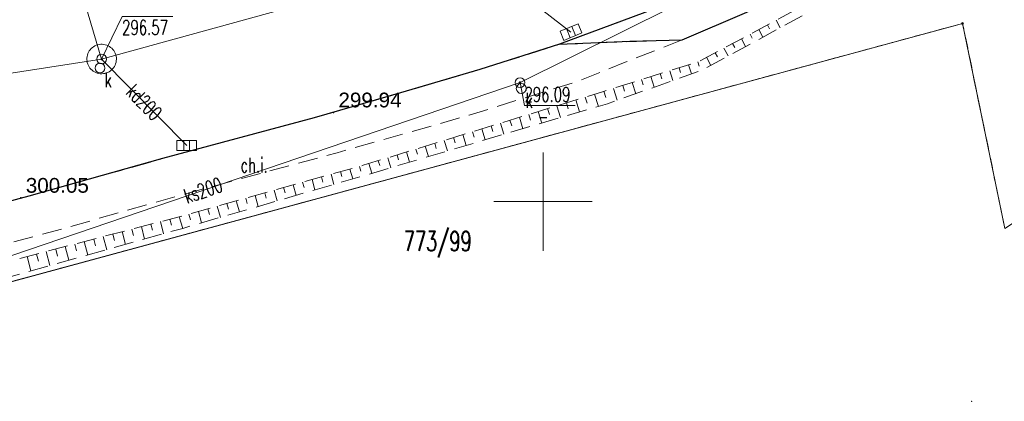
# Model space of a CAD drawing. Header units: metres. Extents: x 6567444 to 13135881, y 5574237 to 11149086.
# Tile 9 of 212: x 6567873 to 6567923, y 5574340 to 5574359. Entities that reach past the tile are written whole.
import ezdxf
from ezdxf.enums import TextEntityAlignment as Align

# ---------------------------------------------------------------- set-up
doc = ezdxf.new("R2010")
doc.units = ezdxf.units.M
for name, pattern in [('_MDCP$0$L_0_03', [1, 0.5, -0.5]), ('_MDCP$0$L_0_04', [1.5, 1, -0.5]), ('_MDCP$1$L_0_06', [2, 1.5, -0.5]), ('GE.I.6640.1.468.2024_MDCP_dodatkowe pomiary_12.03.2026$0$L_0_03', [1, 0.5, -0.5]), ('GE.I.6640.1.468.2024_MDCP_dodatkowe pomiary_12.03.2026$0$L_0_04', [1.5, 1, -0.5]), ('GE.I.6640.1.468.2024_MDCP_dodatkowe pomiary_12.03.2026$0$L_0_06', [2, 1.5, -0.5])]:
    doc.linetypes.add(name, pattern=pattern)
for name, color, linetype, lineweight in [('_MDCP$0$EGB_DzialkaEwidencyjna', 7, 'Continuous', 18), ('_MDCP$0$EGB_Klasouzytek', 92, 'Continuous', 18), ('_MDCP$0$EGB_KonturUzytkuGruntowego', 92, 'Continuous', 18), ('_MDCP$0$EGB_PunktGraniczny', 7, 'Continuous', 18), ('_MDCP$0$GES_InneUrzadzeniaTowarzyszace', 7, 'Continuous', 18), ('_MDCP$0$GES_InneUrzadzeniaTowarzyszace_P', 7, 'Continuous', 18), ('_MDCP$0$GES_Rzedna', 7, 'Continuous', 18), ('_MDCP$0$GES_UrzadzeniaSiecKanalizacyjna_P', 7, 'Continuous', 18), ('_MDCP$0$KR_ObiektKarto', 7, 'Continuous', 18), ('_MDCP$0$OT_Komunikacja', 7, 'Continuous', 18), ('_MDCP$0$OT_Skarpa', 7, 'Continuous', 18), ('_MDCP$0$OTRS', 7, 'Continuous', 13), ('_MDCP$0$OTRS_O', 7, 'Continuous', 20), ('_MDCP$1$GES_PrzewodKanalizacyjny', 36, 'Continuous', 18), ('_MDCP$1$PARSI', 7, 'Continuous', 20), ('GE.I.6640.1.468.2024_MDCP_dodatkowe pomiary_12.03.2026$0$EGB_DzialkaEwidencyjna', 7, 'Continuous', 18), ('GE.I.6640.1.468.2024_MDCP_dodatkowe pomiary_12.03.2026$0$EGB_Klasouzytek', 92, 'Continuous', 18), ('GE.I.6640.1.468.2024_MDCP_dodatkowe pomiary_12.03.2026$0$EGB_KonturUzytkuGruntowego', 92, 'Continuous', 18), ('GE.I.6640.1.468.2024_MDCP_dodatkowe pomiary_12.03.2026$0$EGB_PunktGraniczny', 7, 'Continuous', 18), ('GE.I.6640.1.468.2024_MDCP_dodatkowe pomiary_12.03.2026$0$GES_InneUrzadzeniaTowarzyszace', 7, 'Continuous', 18), ('GE.I.6640.1.468.2024_MDCP_dodatkowe pomiary_12.03.2026$0$GES_InneUrzadzeniaTowarzyszace_P', 7, 'Continuous', 18), ('GE.I.6640.1.468.2024_MDCP_dodatkowe pomiary_12.03.2026$0$GES_PrzewodKanalizacyjny', 36, 'Continuous', 18), ('GE.I.6640.1.468.2024_MDCP_dodatkowe pomiary_12.03.2026$0$GES_Rzedna', 7, 'Continuous', 18), ('GE.I.6640.1.468.2024_MDCP_dodatkowe pomiary_12.03.2026$0$GES_UrzadzeniaSiecKanalizacyjna_P', 7, 'Continuous', 18), ('GE.I.6640.1.468.2024_MDCP_dodatkowe pomiary_12.03.2026$0$KR_ObiektKarto', 7, 'Continuous', 18), ('GE.I.6640.1.468.2024_MDCP_dodatkowe pomiary_12.03.2026$0$OT_Komunikacja', 7, 'Continuous', 18), ('GE.I.6640.1.468.2024_MDCP_dodatkowe pomiary_12.03.2026$0$OT_Skarpa', 7, 'Continuous', 18), ('GE.I.6640.1.468.2024_MDCP_dodatkowe pomiary_12.03.2026$0$OTRS', 7, 'Continuous', 13), ('GE.I.6640.1.468.2024_MDCP_dodatkowe pomiary_12.03.2026$0$OTRS_O', 7, 'Continuous', 20), ('GE.I.6640.1.468.2024_MDCP_dodatkowe pomiary_12.03.2026$0$PARSI', 7, 'Continuous', 20)]:
    doc.layers.add(name, color=color, linetype=linetype, lineweight=lineweight)
doc.styles.add('_MDCP$0$BDOT', font='arial.ttf', dxfattribs={"width": 0.9})
doc.styles.add('_MDCP$0$STANDARD', font='simplex.shx')
doc.styles.add('GE.I.6640.1.468.2024_MDCP_dodatkowe pomiary_12.03.2026$0$BDOT', font='arial.ttf', dxfattribs={"width": 0.9})
doc.styles.add('GE.I.6640.1.468.2024_MDCP_dodatkowe pomiary_12.03.2026$0$STANDARD', font='simplex.shx')

# ---------------------------------------------------------------- blocks, each defined once
blk = doc.blocks.new('_MDCP$0$L_0_02_2')
at = {"color": 0}
blk.add_point((0, 0), dxfattribs=at)
blk = doc.blocks.new('_MDCP$0$L_0_02_1')
at = {"color": 0}
blk.add_point((0, 0), dxfattribs=at)
blk = doc.blocks.new('_MDCP$0$EGPG_N')
at = {"linetype": 'Continuous', "lineweight": 13}
blk.add_hatch(color=0, dxfattribs=at).paths.add_polyline_path([(0, -0.1, 1), (0, 0.1, 1)])
at = {"color": 0, "linetype": 'Continuous', "lineweight": 13}
blk.add_circle((0, 0), 0.1, dxfattribs=at)
blk = doc.blocks.new('_MDCP$0$SUPK_K')
at = {"color": 0, "linetype": 'Continuous', "lineweight": 18}
blk.add_circle((0, 0), 0.5, dxfattribs=at)
blk = doc.blocks.new('_MDCP$0$other_SUPW_O')
at = {"color": 0, "linetype": 'Continuous', "lineweight": 18}
blk.add_circle((0, 0), 0.5, dxfattribs=at)
blk = doc.blocks.new('_MDCP$0$other_SUPS01_05')
at = {"linetype": 'Continuous', "lineweight": 13}
blk.add_hatch(color=0, dxfattribs=at).paths.add_polyline_path([(0, -0.09, 1), (0, 0.09, 1)])
at = {"color": 0, "linetype": 'Continuous', "lineweight": 13}
blk.add_circle((0, 0), 0.0906, dxfattribs=at)
blk = doc.blocks.new('_MDCP$0$other_SUKK')
at = {"color": 0, "linetype": 'Continuous', "lineweight": 18, "flags": 128}
blk.add_lwpolyline([(1, 0.5), (1, -0.5), (-1, -0.5), (-1, 0.5), (1, 0.5)], close=True, dxfattribs=at)
for points in [[(-0.3, 0.5), (-0.3, -0.5)], [(0.3, 0.5), (0.3, -0.5)]]:
    blk.add_lwpolyline(points, dxfattribs=at)
blk = doc.blocks.new('_MDCP$0$OTRS')
at = {"layer": '_MDCP$0$OTRS', "color": 0, "lineweight": -3, "const_width": 0.09}
blk.add_lwpolyline([(-0.04, 0, 1), (0.04, 0, 1)], format="xyb", close=True, dxfattribs=at)
at = {"layer": '_MDCP$0$OTRS_O', "color": 0, "style": '_MDCP$0$BDOT'}
blk.add_attdef('RZEDNA', (0.51, 0.52), '', height=1.5, dxfattribs=at)
blk = doc.blocks.new('_MDCP$1$mzsk')
at = {"layer": '_MDCP$1$PARSI', "color": 0}
for p, q in [((0, -5), (0, 5)), ((5, 0), (-5, 0))]:
    blk.add_line(p, q, dxfattribs=at)
blk = doc.blocks.new('_MDCP')
at = {"layer": '_MDCP$0$EGB_DzialkaEwidencyjna', "linetype": 'CONTINUOUS', "lineweight": 18}
for p, q in [((6567870.09, 5574563.29), (6567937.22, 5574576.21)), ((6567937.22, 5574576.21), (6567953.2, 5574485.85)), ((6567921.55, 5574569.11), (6567849.51, 5574552.26)), ((6567946.41, 5574443.1), (6567921.55, 5574569.11)), ((6567848.19, 5574557.83), (6567870.09, 5574563.29)), ((6567849.51, 5574552.26), (6567848.19, 5574557.83)), ((6567953.2, 5574485.85), (6567954.34, 5574479.4)), ((6567954.34, 5574479.4), (6567964.63, 5574421.22)), ((6567945.87, 5574426.93), (6567946.41, 5574443.1)), ((6567941.78, 5574411.28), (6567945.87, 5574426.93)), ((6567964.63, 5574421.22), (6567961.98, 5574385.01)), ((6567926.87, 5574389.48), (6567941.78, 5574411.28)), ((6567903.73, 5574376.76), (6567926.87, 5574389.48)), ((6567961.98, 5574385.01), (6567940.38, 5574379.35)), ((6567940.38, 5574379.35), (6567927.03, 5574350.99)), ((6567864.17, 5574367.81), (6567903.73, 5574376.76)), ((6567869.98, 5574345.11), (6567864.17, 5574367.81)), ((6567921.32, 5574359.06), (6567869.98, 5574345.11)), ((6567923.464, 5574348.631), (6567921.32, 5574359.06)), ((6567927.03, 5574350.99), (6567923.464, 5574348.631))]:
    blk.add_line(p, q, dxfattribs=at)
at = {"layer": '_MDCP$0$EGB_DzialkaEwidencyjna', "linetype": 'Continuous', "lineweight": 18}
for p, q in [((6567870.221, 5574345.176), (6567921.079, 5574358.994)), ((6567921.37, 5574358.815), (6567923.414, 5574348.876))]:
    blk.add_line(p, q, dxfattribs=at)
at = {"layer": '_MDCP$0$EGB_Klasouzytek', "lineweight": 18}
for points in [[(6567922.989, 5574350.942), (6567921.32, 5574359.06), (6567869.98, 5574345.11), (6567864.17, 5574367.81), (6567903.73, 5574376.76), (6567926.87, 5574389.48), (6567941.78, 5574411.28), (6567945.87, 5574426.93), (6567946.41, 5574443.1), (6567921.55, 5574569.11), (6567849.51, 5574552.26), (6567848.19, 5574557.83), (6567870.09, 5574563.29), (6567937.22, 5574576.21)], [(6567862.141, 5574342.197), (6567862.17, 5574342.99), (6567869.98, 5574345.11), (6567921.32, 5574359.06), (6567922.989, 5574350.942)]]:
    blk.add_lwpolyline(points, dxfattribs=at)
at = {"layer": '_MDCP$0$EGB_KonturUzytkuGruntowego', "linetype": '_MDCP$0$L_0_03', "lineweight": 18}
for points in [[(6567922.989, 5574350.942), (6567921.32, 5574359.06), (6567869.98, 5574345.11), (6567864.17, 5574367.81), (6567903.73, 5574376.76), (6567926.87, 5574389.48), (6567941.78, 5574411.28), (6567945.87, 5574426.93), (6567946.41, 5574443.1), (6567921.55, 5574569.11), (6567849.51, 5574552.26), (6567848.19, 5574557.83), (6567870.09, 5574563.29), (6567937.22, 5574576.21), (6567953.2, 5574485.85)], [(6567862.141, 5574342.197), (6567862.17, 5574342.99), (6567869.98, 5574345.11), (6567921.32, 5574359.06), (6567922.989, 5574350.942)]]:
    blk.add_lwpolyline(points, dxfattribs=at)
at = {"layer": '_MDCP$0$EGB_PunktGraniczny'}
blk.add_point((6567921.32, 5574359.06), dxfattribs=at)
at = {"layer": '_MDCP$0$GES_InneUrzadzeniaTowarzyszace', "color": 36, "linetype": 'Continuous', "lineweight": 18, "flags": 128}
blk.add_lwpolyline([(6567877.502, 5574356.503), (6567877.426, 5574356.514), (6567877.351, 5574356.533), (6567877.278, 5574356.559), (6567877.209, 5574356.593), (6567877.143, 5574356.634), (6567877.082, 5574356.681), (6567877.026, 5574356.734), (6567876.976, 5574356.793), (6567876.932, 5574356.856), (6567876.895, 5574356.924), (6567876.865, 5574356.995), (6567876.842, 5574357.069), (6567876.828, 5574357.144), (6567876.821, 5574357.221), (6567876.822, 5574357.299), (6567876.831, 5574357.375), (6567876.847, 5574357.451), (6567876.872, 5574357.524), (6567876.904, 5574357.594), (6567876.942, 5574357.661), (6567876.988, 5574357.723), (6567877.04, 5574357.781), (6567877.097, 5574357.832), (6567877.159, 5574357.878), (6567877.226, 5574357.917), (6567877.296, 5574357.949), (6567877.37, 5574357.973), (6567877.445, 5574357.99), (6567877.522, 5574357.999), (6567877.599, 5574358), (6567877.676, 5574357.993), (6567877.752, 5574357.978), (6567877.826, 5574357.955), (6567877.897, 5574357.925), (6567877.964, 5574357.888), (6567878.028, 5574357.844), (6567878.087, 5574357.794), (6567878.14, 5574357.738), (6567878.187, 5574357.677), (6567878.227, 5574357.611), (6567878.261, 5574357.542), (6567878.287, 5574357.469), (6567878.306, 5574357.394), (6567878.317, 5574357.318), (6567878.32, 5574357.241), (6567878.315, 5574357.164), (6567878.302, 5574357.087), (6567878.281, 5574357.013), (6567878.253, 5574356.941), (6567878.218, 5574356.872), (6567878.176, 5574356.808), (6567878.127, 5574356.748), (6567878.072, 5574356.693), (6567878.012, 5574356.645), (6567877.948, 5574356.602), (6567877.879, 5574356.567), (6567877.807, 5574356.539), (6567877.733, 5574356.518), (6567877.657, 5574356.505), (6567877.58, 5574356.5)], close=True, dxfattribs=at)
at = {"layer": '_MDCP$0$GES_Rzedna', "color": 7, "linetype": 'Continuous', "lineweight": 13, "flags": 128}
for points in [[(6567881.186, 5574359.416), (6567878.608, 5574359.416), (6567877.57, 5574357.25)], [(6567901.633, 5574354.888), (6567899.055, 5574354.888), (6567898.83, 5574356.05)]]:
    blk.add_lwpolyline(points, dxfattribs=at)
at = {"layer": '_MDCP$0$KR_ObiektKarto', "linetype": 'Continuous', "lineweight": 18, "flags": 128}
for points in [[(6567911.399, 5574358.983), (6567911.503, 5574358.789)], [(6567911.841, 5574359.218), (6567912.045, 5574358.834)], [(6567910.517, 5574358.512), (6567910.622, 5574358.316)], [(6567910.958, 5574358.747), (6567911.166, 5574358.357)], [(6567909.635, 5574358.042), (6567909.741, 5574357.842)], [(6567910.076, 5574358.277), (6567910.287, 5574357.881)], [(6567908.752, 5574357.571), (6567908.86, 5574357.368)], [(6567909.193, 5574357.806), (6567909.408, 5574357.404)], [(6567907.391, 5574356.956), (6567907.538, 5574356.488)], [(6567907.868, 5574357.106), (6567907.938, 5574356.88)], [(6567908.311, 5574357.336), (6567908.529, 5574356.927)], [(6567905.482, 5574356.357), (6567905.651, 5574355.82)], [(6567905.959, 5574356.507), (6567906.041, 5574356.247)], [(6567906.437, 5574356.657), (6567906.594, 5574356.154)], [(6567906.914, 5574356.806), (6567906.99, 5574356.563)], [(6567904.051, 5574355.908), (6567904.144, 5574355.613)], [(6567904.528, 5574356.058), (6567904.708, 5574355.486)], [(6567905.005, 5574356.207), (6567905.092, 5574355.93)], [(6567902.619, 5574355.461), (6567902.81, 5574354.841)], [(6567903.097, 5574355.608), (6567903.195, 5574355.296)], [(6567903.574, 5574355.758), (6567903.765, 5574355.152)], [(6567900.708, 5574354.873), (6567900.892, 5574354.274)], [(6567901.186, 5574355.02), (6567901.279, 5574354.718)], [(6567901.664, 5574355.167), (6567901.851, 5574354.557)], [(6567902.141, 5574355.314), (6567902.236, 5574355.007)], [(6567899.274, 5574354.432), (6567899.364, 5574354.14)], [(6567899.752, 5574354.579), (6567899.933, 5574353.99)], [(6567900.23, 5574354.726), (6567900.321, 5574354.429)], [(6567897.362, 5574353.844), (6567897.449, 5574353.563)], [(6567897.84, 5574353.991), (6567898.015, 5574353.423)], [(6567898.318, 5574354.138), (6567898.406, 5574353.851)], [(6567898.796, 5574354.285), (6567898.974, 5574353.707)], [(6567895.929, 5574353.403), (6567896.097, 5574352.856)], [(6567896.407, 5574353.55), (6567896.492, 5574353.274)], [(6567896.884, 5574353.697), (6567897.056, 5574353.139)], [(6567894.495, 5574352.962), (6567894.577, 5574352.696)], [(6567894.973, 5574353.109), (6567895.138, 5574352.572)], [(6567895.451, 5574353.256), (6567895.534, 5574352.985)], [(6567892.583, 5574352.374), (6567892.662, 5574352.119)], [(6567893.061, 5574352.521), (6567893.22, 5574352.005)], [(6567893.539, 5574352.668), (6567893.619, 5574352.408)], [(6567894.017, 5574352.815), (6567894.179, 5574352.289)], [(6567891.15, 5574351.933), (6567891.302, 5574351.438)], [(6567891.628, 5574352.08), (6567891.705, 5574351.83)], [(6567892.105, 5574352.227), (6567892.261, 5574351.721)], [(6567889.226, 5574351.387), (6567889.369, 5574350.874)], [(6567889.707, 5574351.522), (6567889.778, 5574351.268)], [(6567890.189, 5574351.656), (6567890.33, 5574351.153)], [(6567890.67, 5574351.791), (6567890.74, 5574351.542)], [(6567887.3, 5574350.848), (6567887.449, 5574350.315)], [(6567887.781, 5574350.983), (6567887.855, 5574350.719)], [(6567888.263, 5574351.118), (6567888.409, 5574350.594)], [(6567888.744, 5574351.252), (6567888.817, 5574350.993)], [(6567885.855, 5574350.444), (6567885.932, 5574350.17)], [(6567886.337, 5574350.579), (6567886.489, 5574350.035)], [(6567886.818, 5574350.713), (6567886.894, 5574350.444)], [(6567883.929, 5574349.905), (6567884.009, 5574349.621)], [(6567884.411, 5574350.04), (6567884.568, 5574349.476)], [(6567884.892, 5574350.174), (6567884.97, 5574349.895)], [(6567885.374, 5574350.309), (6567885.529, 5574349.756)], [(6567882.003, 5574349.366), (6567882.085, 5574349.072)], [(6567882.485, 5574349.501), (6567882.648, 5574348.917)], [(6567882.966, 5574349.636), (6567883.047, 5574349.346)], [(6567883.448, 5574349.77), (6567883.608, 5574349.197)], [(6567880.071, 5574348.851), (6567880.152, 5574348.54)], [(6567880.554, 5574348.978), (6567880.715, 5574348.365)], [(6567881.038, 5574349.105), (6567881.117, 5574348.802)], [(6567881.513, 5574349.229), (6567881.688, 5574348.638)], [(6567878.136, 5574348.344), (6567878.222, 5574348.016)], [(6567878.62, 5574348.471), (6567878.789, 5574347.823)], [(6567879.103, 5574348.598), (6567879.187, 5574348.278)], [(6567879.587, 5574348.724), (6567879.752, 5574348.094)], [(6567876.201, 5574347.837), (6567876.292, 5574347.492)], [(6567876.685, 5574347.964), (6567876.864, 5574347.282)], [(6567877.169, 5574348.091), (6567877.257, 5574347.754)], [(6567877.652, 5574348.217), (6567877.827, 5574347.553)], [(6567874.75, 5574347.457), (6567874.938, 5574346.741)], [(6567875.234, 5574347.584), (6567875.327, 5574347.23)], [(6567875.718, 5574347.71), (6567875.901, 5574347.011)], [(6567873.783, 5574347.203), (6567873.975, 5574346.47)], [(6567874.267, 5574347.33), (6567874.362, 5574346.968)]]:
    blk.add_lwpolyline(points, dxfattribs=at)
at = {"layer": '_MDCP$0$OT_Komunikacja', "color": 7, "linetype": 'Continuous', "lineweight": 25, "flags": 128}
for points in [[(6567905.63, 5574359.784), (6567900.842, 5574357.997), (6567896.789, 5574356.714), (6567892.76, 5574355.522), (6567888.375, 5574354.261), (6567880.658, 5574352.183), (6567873.873, 5574350.271), (6567863.57, 5574347.509), (6567857.878, 5574345.927)], [(6567900.842, 5574357.997), (6567904.405, 5574358.151), (6567907.065, 5574358.223), (6567910.349, 5574359.631), (6567915.069, 5574362.055), (6567916.996, 5574363.184), (6567917.897, 5574364.663), (6567918.799, 5574366.142), (6567919.163, 5574366.875)]]:
    blk.add_lwpolyline(points, dxfattribs=at)
at = {"layer": '_MDCP$0$OT_Komunikacja', "color": 7, "linetype": '_MDCP$1$L_0_06', "lineweight": 18, "flags": 128}
blk.add_lwpolyline([(6567905.63, 5574359.784), (6567909.495, 5574361.531), (6567912.846, 5574363.203), (6567916.13, 5574365.059), (6567919.163, 5574366.875), (6567916.996, 5574363.184), (6567915.069, 5574362.055), (6567912.391, 5574360.68), (6567910.349, 5574359.631), (6567907.065, 5574358.223), (6567900.842, 5574357.997)], close=True, dxfattribs=at)
at = {"layer": '_MDCP$0$OT_Komunikacja', "color": 7, "linetype": '_MDCP$0$L_0_04', "lineweight": 18, "flags": 128}
blk.add_lwpolyline([(6567907.065, 5574358.223), (6567904.179, 5574357.082), (6567901.709, 5574356.099), (6567896.241, 5574354.391), (6567889.531, 5574352.486), (6567881.436, 5574350.285), (6567875.555, 5574348.608), (6567869.621, 5574346.993), (6567864.118, 5574345.492), (6567863.57, 5574347.509), (6567873.873, 5574350.271), (6567880.658, 5574352.183), (6567888.375, 5574354.261), (6567892.76, 5574355.522), (6567896.789, 5574356.714), (6567900.842, 5574357.997), (6567904.405, 5574358.151)], close=True, dxfattribs=at)
at = {"layer": '_MDCP$0$OT_Skarpa', "color": 7, "linetype": '_MDCP$0$L_0_04', "lineweight": 18, "flags": 128}
blk.add_lwpolyline([(6567955.232, 5574406.177), (6567951.756, 5574398.203), (6567947.269, 5574389.868), (6567942.777, 5574383.115), (6567937.448, 5574377.183), (6567930.261, 5574370.129), (6567925.735, 5574366.886), (6567916.441, 5574361.219), (6567908.061, 5574356.673), (6567903.277, 5574354.979), (6567890.931, 5574351.328), (6567881.688, 5574348.638), (6567870.25, 5574345.423), (6567870.125, 5574346.245), (6567881.513, 5574349.229), (6567890.859, 5574351.844), (6567903.074, 5574355.601), (6567907.897, 5574357.115), (6567916.207, 5574361.546), (6567925.258, 5574367.328), (6567929.831, 5574370.951), (6567936.889, 5574377.931), (6567941.701, 5574383.939), (6567946.663, 5574390.442), (6567951.323, 5574398.426), (6567954.838, 5574406.196), (6567955.936, 5574410.199)], close=True, dxfattribs=at)
at = {"layer": '_MDCP$1$GES_PrzewodKanalizacyjny', "color": 36, "linetype": 'Continuous', "lineweight": 18, "flags": 128}
for points in [[(6567874.201, 5574368.59), (6567877.57, 5574357.25)], [(6567898.83, 5574356.05), (6567919.53, 5574366.37)], [(6567877.57, 5574357.25), (6567896.46, 5574362.471)], [(6567896.46, 5574362.471), (6567901.42, 5574358.62)], [(6567860.15, 5574354.55), (6567877.57, 5574357.25)], [(6567877.57, 5574357.25), (6567881.891, 5574352.851)], [(6567866.62, 5574345.09), (6567898.83, 5574356.05)]]:
    blk.add_lwpolyline(points, dxfattribs=at)
at = {"layer": '_MDCP$0$EGB_DzialkaEwidencyjna', "linetype": 'Continuous', "xscale": 0.5, "yscale": 0.5, "zscale": 0.5}
for name, p, rotation in [('_MDCP$0$L_0_02_2', (6567921.32, 5574359.06), 281.62), ('_MDCP$0$L_0_02_1', (6567921.32, 5574359.06), 195.2), ('_MDCP$0$L_0_02_2', (6567921.32, 5574359.06), 195.2), ('_MDCP$0$L_0_02_1', (6567921.32, 5574359.06), 281.62), ('_MDCP$0$L_0_02_2', (6567921.78, 5574339.84), 64.78), ('_MDCP$0$L_0_02_1', (6567921.78, 5574339.84), 282.16)]:
    blk.add_blockref(name, p, dxfattribs=dict(at, rotation=rotation))
at = {"layer": '_MDCP$0$EGB_PunktGraniczny', "linetype": 'Continuous', "xscale": 0.5, "yscale": 0.5, "zscale": 0.5}
blk.add_blockref('_MDCP$0$EGPG_N', (6567921.32, 5574359.06), dxfattribs=at)
at = {"layer": '_MDCP$0$GES_InneUrzadzeniaTowarzyszace_P', "color": 36, "linetype": 'Continuous', "xscale": 0.5, "yscale": 0.5, "zscale": 0.5}
for p in [(6567877.57, 5574357.25), (6567898.83, 5574356.05)]:
    blk.add_blockref('_MDCP$0$SUPK_K', p, dxfattribs=at)
at = {"layer": '_MDCP$0$GES_InneUrzadzeniaTowarzyszace_P', "linetype": 'Continuous', "xscale": 0.5, "yscale": 0.5, "zscale": 0.5}
for p in [(6567877.49, 5574356.79), (6567898.89, 5574355.75)]:
    blk.add_blockref('_MDCP$0$other_SUPW_O', p, dxfattribs=at)
at = {"layer": '_MDCP$0$GES_Rzedna', "color": 36, "linetype": 'Continuous', "xscale": 0.5, "yscale": 0.5, "zscale": 0.5}
for p in [(6567877.57, 5574357.25), (6567898.83, 5574356.05)]:
    blk.add_blockref('_MDCP$0$other_SUPS01_05', p, dxfattribs=at)
at = {"layer": '_MDCP$0$GES_UrzadzeniaSiecKanalizacyjna_P', "color": 36, "linetype": 'Continuous', "xscale": 0.4999999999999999, "yscale": 0.4999999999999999, "zscale": 0.4999999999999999, "rotation": 22.44589817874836}
blk.add_blockref('_MDCP$0$other_SUKK', (6567901.42, 5574358.62), dxfattribs=at)
at = {"layer": '_MDCP$0$GES_UrzadzeniaSiecKanalizacyjna_P', "color": 36, "linetype": 'Continuous', "xscale": 0.5, "yscale": 0.5, "zscale": 0.5}
blk.add_blockref('_MDCP$0$other_SUKK', (6567881.89, 5574352.85), dxfattribs=at)
at = {"layer": '_MDCP$0$OTRS', "xscale": 0.5, "yscale": 0.5, "zscale": 0.5}
for p, values in [((6567889.348, 5574354.53, 299.942), {'RZEDNA': '299.94'}), ((6567873.46, 5574350.189, 300.047), {'RZEDNA': '300.05'})]:
    blk.add_blockref('_MDCP$0$OTRS', p, dxfattribs=at).add_auto_attribs(values)
at = {"layer": '_MDCP$1$PARSI', "xscale": 0.5, "yscale": 0.5, "zscale": 0.5, "rotation": 1.16962990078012e-09}
blk.add_blockref('_MDCP$1$mzsk', (6567900, 5574350), dxfattribs=at)
at = {"layer": '_MDCP$0$EGB_DzialkaEwidencyjna', "lineweight": 20, "style": '_MDCP$0$STANDARD', "width": 0.66}
blk.add_text('773/99', height=1, dxfattribs=at).set_placement((6567894.647, 5574347.988), align=Align.MIDDLE_CENTER)
at = {"layer": '_MDCP$0$GES_InneUrzadzeniaTowarzyszace_P', "color": 7, "lineweight": 15, "style": '_MDCP$0$STANDARD', "width": 0.66}
for p in [(6567877.715, 5574356.565), (6567899.115, 5574355.525)]:
    blk.add_text('k', height=0.75, dxfattribs=at).set_placement(p, align=Align.TOP_LEFT)
at = {"layer": '_MDCP$0$GES_Rzedna', "color": 36, "lineweight": 15, "style": '_MDCP$0$STANDARD', "width": 0.66}
blk.add_text('296.57', height=0.75, dxfattribs=at).set_placement((6567878.608, 5574359.229), align=Align.TOP_LEFT)
for s, p in [('296.09', (6567899.055, 5574355.825)), ('  -', (6567899.055, 5574354.7))]:
    blk.add_text(s, height=0.75, rotation=-360, dxfattribs=at).set_placement(p, align=Align.TOP_LEFT)
at = {"layer": '_MDCP$0$OT_Komunikacja', "color": 7, "lineweight": 15, "style": '_MDCP$0$STANDARD', "width": 0.66}
blk.add_text('ch.i.', height=0.75, dxfattribs=at).set_placement((6567885.318, 5574351.857), align=Align.MIDDLE_CENTER)
at = {"layer": '_MDCP$1$GES_PrzewodKanalizacyjny', "color": 36, "lineweight": 15, "style": '_MDCP$0$STANDARD', "width": 0.66}
for s, rotation, p in [('kd200', -45.5, (6567879.73, 5574355.05)), ('ks200', -341.2, (6567882.725, 5574350.57))]:
    blk.add_text(s, height=0.75, rotation=rotation, dxfattribs=at).set_placement(p, align=Align.MIDDLE_CENTER)
blk = doc.blocks.new('GE.I.6640.1.468.2024_MDCP_dodatkowe pomiary_12.03.2026$0$L_0_02_2')
at = {"color": 0}
blk.add_point((0, 0), dxfattribs=at)
blk = doc.blocks.new('GE.I.6640.1.468.2024_MDCP_dodatkowe pomiary_12.03.2026$0$L_0_02_1')
at = {"color": 0}
blk.add_point((0, 0), dxfattribs=at)
blk = doc.blocks.new('GE.I.6640.1.468.2024_MDCP_dodatkowe pomiary_12.03.2026$0$EGPG_N')
at = {"linetype": 'Continuous', "lineweight": 13}
blk.add_hatch(color=0, dxfattribs=at).paths.add_polyline_path([(0, -0.1, 1), (0, 0.1, 1)])
at = {"color": 0, "linetype": 'Continuous', "lineweight": 13}
blk.add_circle((0, 0), 0.1, dxfattribs=at)
blk = doc.blocks.new('GE.I.6640.1.468.2024_MDCP_dodatkowe pomiary_12.03.2026$0$SUPK_K')
at = {"color": 0, "linetype": 'Continuous', "lineweight": 18}
blk.add_circle((0, 0), 0.5, dxfattribs=at)
blk = doc.blocks.new('GE.I.6640.1.468.2024_MDCP_dodatkowe pomiary_12.03.2026$0$other_SUPW_O')
at = {"color": 0, "linetype": 'Continuous', "lineweight": 18}
blk.add_circle((0, 0), 0.5, dxfattribs=at)
blk = doc.blocks.new('GE.I.6640.1.468.2024_MDCP_dodatkowe pomiary_12.03.2026$0$other_SUPS01_05')
at = {"linetype": 'Continuous', "lineweight": 13}
blk.add_hatch(color=0, dxfattribs=at).paths.add_polyline_path([(0, -0.09, 1), (0, 0.09, 1)])
at = {"color": 0, "linetype": 'Continuous', "lineweight": 13}
blk.add_circle((0, 0), 0.0906, dxfattribs=at)
blk = doc.blocks.new('GE.I.6640.1.468.2024_MDCP_dodatkowe pomiary_12.03.2026$0$other_SUKK')
at = {"color": 0, "linetype": 'Continuous', "lineweight": 18, "flags": 128}
blk.add_lwpolyline([(1, 0.5), (1, -0.5), (-1, -0.5), (-1, 0.5), (1, 0.5)], close=True, dxfattribs=at)
for points in [[(-0.3, 0.5), (-0.3, -0.5)], [(0.3, 0.5), (0.3, -0.5)]]:
    blk.add_lwpolyline(points, dxfattribs=at)
blk = doc.blocks.new('GE.I.6640.1.468.2024_MDCP_dodatkowe pomiary_12.03.2026$0$OTRS')
at = {"layer": 'GE.I.6640.1.468.2024_MDCP_dodatkowe pomiary_12.03.2026$0$OTRS', "color": 0, "lineweight": -3, "const_width": 0.09}
blk.add_lwpolyline([(-0.04, 0, 1), (0.04, 0, 1)], format="xyb", close=True, dxfattribs=at)
at = {"layer": 'GE.I.6640.1.468.2024_MDCP_dodatkowe pomiary_12.03.2026$0$OTRS_O', "color": 0, "style": 'GE.I.6640.1.468.2024_MDCP_dodatkowe pomiary_12.03.2026$0$BDOT'}
blk.add_attdef('RZEDNA', (0.51, 0.52), '', height=1.5, dxfattribs=at)
blk = doc.blocks.new('GE.I.6640.1.468.2024_MDCP_dodatkowe pomiary_12.03.2026$0$mzsk')
at = {"layer": 'GE.I.6640.1.468.2024_MDCP_dodatkowe pomiary_12.03.2026$0$PARSI', "color": 0}
for p, q in [((0, -5), (0, 5)), ((5, 0), (-5, 0))]:
    blk.add_line(p, q, dxfattribs=at)
blk = doc.blocks.new('GE.I.6640.1.468.2024_MDCP_dodatkowe pomiary_12.03.2026')
at = {"layer": 'GE.I.6640.1.468.2024_MDCP_dodatkowe pomiary_12.03.2026$0$EGB_DzialkaEwidencyjna', "linetype": 'CONTINUOUS', "lineweight": 18}
for p, q in [((6567870.09, 5574563.29), (6567937.22, 5574576.21)), ((6567937.22, 5574576.21), (6567953.2, 5574485.85)), ((6567921.55, 5574569.11), (6567849.51, 5574552.26)), ((6567946.41, 5574443.1), (6567921.55, 5574569.11)), ((6567848.19, 5574557.83), (6567870.09, 5574563.29)), ((6567849.51, 5574552.26), (6567848.19, 5574557.83)), ((6567953.2, 5574485.85), (6567954.34, 5574479.4)), ((6567954.34, 5574479.4), (6567964.63, 5574421.22)), ((6567945.87, 5574426.93), (6567946.41, 5574443.1)), ((6567941.78, 5574411.28), (6567945.87, 5574426.93)), ((6567964.63, 5574421.22), (6567961.98, 5574385.01)), ((6567926.87, 5574389.48), (6567941.78, 5574411.28)), ((6567903.73, 5574376.76), (6567926.87, 5574389.48)), ((6567961.98, 5574385.01), (6567940.38, 5574379.35)), ((6567940.38, 5574379.35), (6567927.03, 5574350.99)), ((6567864.17, 5574367.81), (6567903.73, 5574376.76)), ((6567869.98, 5574345.11), (6567864.17, 5574367.81)), ((6567921.32, 5574359.06), (6567869.98, 5574345.11)), ((6567923.464, 5574348.631), (6567921.32, 5574359.06)), ((6567927.03, 5574350.99), (6567923.464, 5574348.631))]:
    blk.add_line(p, q, dxfattribs=at)
at = {"layer": 'GE.I.6640.1.468.2024_MDCP_dodatkowe pomiary_12.03.2026$0$EGB_DzialkaEwidencyjna', "linetype": 'Continuous', "lineweight": 18}
for p, q in [((6567870.221, 5574345.176), (6567921.079, 5574358.994)), ((6567921.37, 5574358.815), (6567923.414, 5574348.876))]:
    blk.add_line(p, q, dxfattribs=at)
at = {"layer": 'GE.I.6640.1.468.2024_MDCP_dodatkowe pomiary_12.03.2026$0$EGB_Klasouzytek', "lineweight": 18}
for points in [[(6567922.989, 5574350.942), (6567921.32, 5574359.06), (6567869.98, 5574345.11), (6567864.17, 5574367.81), (6567903.73, 5574376.76), (6567926.87, 5574389.48), (6567941.78, 5574411.28), (6567945.87, 5574426.93), (6567946.41, 5574443.1), (6567921.55, 5574569.11), (6567849.51, 5574552.26), (6567848.19, 5574557.83), (6567870.09, 5574563.29), (6567937.22, 5574576.21)], [(6567862.141, 5574342.197), (6567862.17, 5574342.99), (6567869.98, 5574345.11), (6567921.32, 5574359.06), (6567922.989, 5574350.942)]]:
    blk.add_lwpolyline(points, dxfattribs=at)
at = {"layer": 'GE.I.6640.1.468.2024_MDCP_dodatkowe pomiary_12.03.2026$0$EGB_KonturUzytkuGruntowego', "linetype": 'GE.I.6640.1.468.2024_MDCP_dodatkowe pomiary_12.03.2026$0$L_0_03', "lineweight": 18}
for points in [[(6567922.989, 5574350.942), (6567921.32, 5574359.06), (6567869.98, 5574345.11), (6567864.17, 5574367.81), (6567903.73, 5574376.76), (6567926.87, 5574389.48), (6567941.78, 5574411.28), (6567945.87, 5574426.93), (6567946.41, 5574443.1), (6567921.55, 5574569.11), (6567849.51, 5574552.26), (6567848.19, 5574557.83), (6567870.09, 5574563.29), (6567937.22, 5574576.21), (6567953.2, 5574485.85)], [(6567862.141, 5574342.197), (6567862.17, 5574342.99), (6567869.98, 5574345.11), (6567921.32, 5574359.06), (6567922.989, 5574350.942)]]:
    blk.add_lwpolyline(points, dxfattribs=at)
at = {"layer": 'GE.I.6640.1.468.2024_MDCP_dodatkowe pomiary_12.03.2026$0$EGB_PunktGraniczny'}
blk.add_point((6567921.32, 5574359.06), dxfattribs=at)
at = {"layer": 'GE.I.6640.1.468.2024_MDCP_dodatkowe pomiary_12.03.2026$0$GES_InneUrzadzeniaTowarzyszace', "color": 36, "linetype": 'Continuous', "lineweight": 18, "flags": 128}
blk.add_lwpolyline([(6567877.502, 5574356.503), (6567877.426, 5574356.514), (6567877.351, 5574356.533), (6567877.278, 5574356.559), (6567877.209, 5574356.593), (6567877.143, 5574356.634), (6567877.082, 5574356.681), (6567877.026, 5574356.734), (6567876.976, 5574356.793), (6567876.932, 5574356.856), (6567876.895, 5574356.924), (6567876.865, 5574356.995), (6567876.842, 5574357.069), (6567876.828, 5574357.144), (6567876.821, 5574357.221), (6567876.822, 5574357.299), (6567876.831, 5574357.375), (6567876.847, 5574357.451), (6567876.872, 5574357.524), (6567876.904, 5574357.594), (6567876.942, 5574357.661), (6567876.988, 5574357.723), (6567877.04, 5574357.781), (6567877.097, 5574357.832), (6567877.159, 5574357.878), (6567877.226, 5574357.917), (6567877.296, 5574357.949), (6567877.37, 5574357.973), (6567877.445, 5574357.99), (6567877.522, 5574357.999), (6567877.599, 5574358), (6567877.676, 5574357.993), (6567877.752, 5574357.978), (6567877.826, 5574357.955), (6567877.897, 5574357.925), (6567877.964, 5574357.888), (6567878.028, 5574357.844), (6567878.087, 5574357.794), (6567878.14, 5574357.738), (6567878.187, 5574357.677), (6567878.227, 5574357.611), (6567878.261, 5574357.542), (6567878.287, 5574357.469), (6567878.306, 5574357.394), (6567878.317, 5574357.318), (6567878.32, 5574357.241), (6567878.315, 5574357.164), (6567878.302, 5574357.087), (6567878.281, 5574357.013), (6567878.253, 5574356.941), (6567878.218, 5574356.872), (6567878.176, 5574356.808), (6567878.127, 5574356.748), (6567878.072, 5574356.693), (6567878.012, 5574356.645), (6567877.948, 5574356.602), (6567877.879, 5574356.567), (6567877.807, 5574356.539), (6567877.733, 5574356.518), (6567877.657, 5574356.505), (6567877.58, 5574356.5)], close=True, dxfattribs=at)
at = {"layer": 'GE.I.6640.1.468.2024_MDCP_dodatkowe pomiary_12.03.2026$0$GES_PrzewodKanalizacyjny', "color": 36, "linetype": 'Continuous', "lineweight": 18, "flags": 128}
for points in [[(6567874.201, 5574368.59), (6567877.57, 5574357.25)], [(6567898.83, 5574356.05), (6567919.53, 5574366.37)], [(6567877.57, 5574357.25), (6567896.46, 5574362.471)], [(6567896.46, 5574362.471), (6567901.42, 5574358.62)], [(6567860.15, 5574354.55), (6567877.57, 5574357.25)], [(6567877.57, 5574357.25), (6567881.891, 5574352.851)], [(6567866.62, 5574345.09), (6567898.83, 5574356.05)]]:
    blk.add_lwpolyline(points, dxfattribs=at)
at = {"layer": 'GE.I.6640.1.468.2024_MDCP_dodatkowe pomiary_12.03.2026$0$GES_Rzedna', "color": 7, "linetype": 'Continuous', "lineweight": 13, "flags": 128}
for points in [[(6567881.186, 5574359.416), (6567878.608, 5574359.416), (6567877.57, 5574357.25)], [(6567901.633, 5574354.888), (6567899.055, 5574354.888), (6567898.83, 5574356.05)]]:
    blk.add_lwpolyline(points, dxfattribs=at)
at = {"layer": 'GE.I.6640.1.468.2024_MDCP_dodatkowe pomiary_12.03.2026$0$KR_ObiektKarto', "linetype": 'Continuous', "lineweight": 18, "flags": 128}
for points in [[(6567911.399, 5574358.983), (6567911.503, 5574358.789)], [(6567911.841, 5574359.218), (6567912.045, 5574358.834)], [(6567910.517, 5574358.512), (6567910.622, 5574358.316)], [(6567910.958, 5574358.747), (6567911.166, 5574358.357)], [(6567909.635, 5574358.042), (6567909.741, 5574357.842)], [(6567910.076, 5574358.277), (6567910.287, 5574357.881)], [(6567908.752, 5574357.571), (6567908.86, 5574357.368)], [(6567909.193, 5574357.806), (6567909.408, 5574357.404)], [(6567907.391, 5574356.956), (6567907.538, 5574356.488)], [(6567907.868, 5574357.106), (6567907.938, 5574356.88)], [(6567908.311, 5574357.336), (6567908.529, 5574356.927)], [(6567905.482, 5574356.357), (6567905.651, 5574355.82)], [(6567905.959, 5574356.507), (6567906.041, 5574356.247)], [(6567906.437, 5574356.657), (6567906.594, 5574356.154)], [(6567906.914, 5574356.806), (6567906.99, 5574356.563)], [(6567904.051, 5574355.908), (6567904.144, 5574355.613)], [(6567904.528, 5574356.058), (6567904.708, 5574355.486)], [(6567905.005, 5574356.207), (6567905.092, 5574355.93)], [(6567902.619, 5574355.461), (6567902.81, 5574354.841)], [(6567903.097, 5574355.608), (6567903.195, 5574355.296)], [(6567903.574, 5574355.758), (6567903.765, 5574355.152)], [(6567900.708, 5574354.873), (6567900.892, 5574354.274)], [(6567901.186, 5574355.02), (6567901.279, 5574354.718)], [(6567901.664, 5574355.167), (6567901.851, 5574354.557)], [(6567902.141, 5574355.314), (6567902.236, 5574355.007)], [(6567899.274, 5574354.432), (6567899.364, 5574354.14)], [(6567899.752, 5574354.579), (6567899.933, 5574353.99)], [(6567900.23, 5574354.726), (6567900.321, 5574354.429)], [(6567897.362, 5574353.844), (6567897.449, 5574353.563)], [(6567897.84, 5574353.991), (6567898.015, 5574353.423)], [(6567898.318, 5574354.138), (6567898.406, 5574353.851)], [(6567898.796, 5574354.285), (6567898.974, 5574353.707)], [(6567895.929, 5574353.403), (6567896.097, 5574352.856)], [(6567896.407, 5574353.55), (6567896.492, 5574353.274)], [(6567896.884, 5574353.697), (6567897.056, 5574353.139)], [(6567894.495, 5574352.962), (6567894.577, 5574352.696)], [(6567894.973, 5574353.109), (6567895.138, 5574352.572)], [(6567895.451, 5574353.256), (6567895.534, 5574352.985)], [(6567892.583, 5574352.374), (6567892.662, 5574352.119)], [(6567893.061, 5574352.521), (6567893.22, 5574352.005)], [(6567893.539, 5574352.668), (6567893.619, 5574352.408)], [(6567894.017, 5574352.815), (6567894.179, 5574352.289)], [(6567891.15, 5574351.933), (6567891.302, 5574351.438)], [(6567891.628, 5574352.08), (6567891.705, 5574351.83)], [(6567892.105, 5574352.227), (6567892.261, 5574351.721)], [(6567889.226, 5574351.387), (6567889.369, 5574350.874)], [(6567889.707, 5574351.522), (6567889.778, 5574351.268)], [(6567890.189, 5574351.656), (6567890.33, 5574351.153)], [(6567890.67, 5574351.791), (6567890.74, 5574351.542)], [(6567887.3, 5574350.848), (6567887.449, 5574350.315)], [(6567887.781, 5574350.983), (6567887.855, 5574350.719)], [(6567888.263, 5574351.118), (6567888.409, 5574350.594)], [(6567888.744, 5574351.252), (6567888.817, 5574350.993)], [(6567885.855, 5574350.444), (6567885.932, 5574350.17)], [(6567886.337, 5574350.579), (6567886.489, 5574350.035)], [(6567886.818, 5574350.713), (6567886.894, 5574350.444)], [(6567883.929, 5574349.905), (6567884.009, 5574349.621)], [(6567884.411, 5574350.04), (6567884.568, 5574349.476)], [(6567884.892, 5574350.174), (6567884.97, 5574349.895)], [(6567885.374, 5574350.309), (6567885.529, 5574349.756)], [(6567882.003, 5574349.366), (6567882.085, 5574349.072)], [(6567882.485, 5574349.501), (6567882.648, 5574348.917)], [(6567882.966, 5574349.636), (6567883.047, 5574349.346)], [(6567883.448, 5574349.77), (6567883.608, 5574349.197)], [(6567880.071, 5574348.851), (6567880.152, 5574348.54)], [(6567880.554, 5574348.978), (6567880.715, 5574348.365)], [(6567881.038, 5574349.105), (6567881.117, 5574348.802)], [(6567881.513, 5574349.229), (6567881.688, 5574348.638)], [(6567878.136, 5574348.344), (6567878.222, 5574348.016)], [(6567878.62, 5574348.471), (6567878.789, 5574347.823)], [(6567879.103, 5574348.598), (6567879.187, 5574348.278)], [(6567879.587, 5574348.724), (6567879.752, 5574348.094)], [(6567876.201, 5574347.837), (6567876.292, 5574347.492)], [(6567876.685, 5574347.964), (6567876.864, 5574347.282)], [(6567877.169, 5574348.091), (6567877.257, 5574347.754)], [(6567877.652, 5574348.217), (6567877.827, 5574347.553)], [(6567874.75, 5574347.457), (6567874.938, 5574346.741)], [(6567875.234, 5574347.584), (6567875.327, 5574347.23)], [(6567875.718, 5574347.71), (6567875.901, 5574347.011)], [(6567873.783, 5574347.203), (6567873.975, 5574346.47)], [(6567874.267, 5574347.33), (6567874.362, 5574346.968)]]:
    blk.add_lwpolyline(points, dxfattribs=at)
at = {"layer": 'GE.I.6640.1.468.2024_MDCP_dodatkowe pomiary_12.03.2026$0$OT_Komunikacja', "color": 7, "linetype": 'Continuous', "lineweight": 25, "flags": 128}
for points in [[(6567905.63, 5574359.784), (6567900.842, 5574357.997), (6567896.789, 5574356.714), (6567892.76, 5574355.522), (6567888.375, 5574354.261), (6567880.658, 5574352.183), (6567873.873, 5574350.271), (6567863.57, 5574347.509), (6567857.878, 5574345.927)], [(6567900.842, 5574357.997), (6567904.405, 5574358.151), (6567907.065, 5574358.223), (6567910.349, 5574359.631), (6567915.069, 5574362.055), (6567916.996, 5574363.184), (6567917.897, 5574364.663), (6567918.799, 5574366.142), (6567919.163, 5574366.875)]]:
    blk.add_lwpolyline(points, dxfattribs=at)
at = {"layer": 'GE.I.6640.1.468.2024_MDCP_dodatkowe pomiary_12.03.2026$0$OT_Komunikacja', "color": 7, "linetype": 'GE.I.6640.1.468.2024_MDCP_dodatkowe pomiary_12.03.2026$0$L_0_06', "lineweight": 18, "flags": 128}
blk.add_lwpolyline([(6567905.63, 5574359.784), (6567909.495, 5574361.531), (6567912.846, 5574363.203), (6567916.13, 5574365.059), (6567919.163, 5574366.875), (6567916.996, 5574363.184), (6567915.069, 5574362.055), (6567912.391, 5574360.68), (6567910.349, 5574359.631), (6567907.065, 5574358.223), (6567900.842, 5574357.997)], close=True, dxfattribs=at)
at = {"layer": 'GE.I.6640.1.468.2024_MDCP_dodatkowe pomiary_12.03.2026$0$OT_Komunikacja', "color": 7, "linetype": 'GE.I.6640.1.468.2024_MDCP_dodatkowe pomiary_12.03.2026$0$L_0_04', "lineweight": 18, "flags": 128}
blk.add_lwpolyline([(6567907.065, 5574358.223), (6567904.179, 5574357.082), (6567901.709, 5574356.099), (6567896.241, 5574354.391), (6567889.531, 5574352.486), (6567881.436, 5574350.285), (6567875.555, 5574348.608), (6567869.621, 5574346.993), (6567864.118, 5574345.492), (6567863.57, 5574347.509), (6567873.873, 5574350.271), (6567880.658, 5574352.183), (6567888.375, 5574354.261), (6567892.76, 5574355.522), (6567896.789, 5574356.714), (6567900.842, 5574357.997), (6567904.405, 5574358.151)], close=True, dxfattribs=at)
at = {"layer": 'GE.I.6640.1.468.2024_MDCP_dodatkowe pomiary_12.03.2026$0$OT_Skarpa', "color": 7, "linetype": 'GE.I.6640.1.468.2024_MDCP_dodatkowe pomiary_12.03.2026$0$L_0_04', "lineweight": 18, "flags": 128}
blk.add_lwpolyline([(6567955.232, 5574406.177), (6567951.756, 5574398.203), (6567947.269, 5574389.868), (6567942.777, 5574383.115), (6567937.448, 5574377.183), (6567930.261, 5574370.129), (6567925.735, 5574366.886), (6567916.441, 5574361.219), (6567908.061, 5574356.673), (6567903.277, 5574354.979), (6567890.931, 5574351.328), (6567881.688, 5574348.638), (6567870.25, 5574345.423), (6567870.125, 5574346.245), (6567881.513, 5574349.229), (6567890.859, 5574351.844), (6567903.074, 5574355.601), (6567907.897, 5574357.115), (6567916.207, 5574361.546), (6567925.258, 5574367.328), (6567929.831, 5574370.951), (6567936.889, 5574377.931), (6567941.701, 5574383.939), (6567946.663, 5574390.442), (6567951.323, 5574398.426), (6567954.838, 5574406.196), (6567955.936, 5574410.199)], close=True, dxfattribs=at)
at = {"layer": 'GE.I.6640.1.468.2024_MDCP_dodatkowe pomiary_12.03.2026$0$EGB_DzialkaEwidencyjna', "linetype": 'Continuous', "xscale": 0.5, "yscale": 0.5, "zscale": 0.5}
for name, p, rotation in [('GE.I.6640.1.468.2024_MDCP_dodatkowe pomiary_12.03.2026$0$L_0_02_2', (6567921.32, 5574359.06), 281.62), ('GE.I.6640.1.468.2024_MDCP_dodatkowe pomiary_12.03.2026$0$L_0_02_1', (6567921.32, 5574359.06), 195.2), ('GE.I.6640.1.468.2024_MDCP_dodatkowe pomiary_12.03.2026$0$L_0_02_2', (6567921.32, 5574359.06), 195.2), ('GE.I.6640.1.468.2024_MDCP_dodatkowe pomiary_12.03.2026$0$L_0_02_1', (6567921.32, 5574359.06), 281.62), ('GE.I.6640.1.468.2024_MDCP_dodatkowe pomiary_12.03.2026$0$L_0_02_2', (6567921.78, 5574339.84), 64.78), ('GE.I.6640.1.468.2024_MDCP_dodatkowe pomiary_12.03.2026$0$L_0_02_1', (6567921.78, 5574339.84), 282.16)]:
    blk.add_blockref(name, p, dxfattribs=dict(at, rotation=rotation))
at = {"layer": 'GE.I.6640.1.468.2024_MDCP_dodatkowe pomiary_12.03.2026$0$EGB_PunktGraniczny', "linetype": 'Continuous', "xscale": 0.5, "yscale": 0.5, "zscale": 0.5}
blk.add_blockref('GE.I.6640.1.468.2024_MDCP_dodatkowe pomiary_12.03.2026$0$EGPG_N', (6567921.32, 5574359.06), dxfattribs=at)
at = {"layer": 'GE.I.6640.1.468.2024_MDCP_dodatkowe pomiary_12.03.2026$0$GES_InneUrzadzeniaTowarzyszace_P', "color": 36, "linetype": 'Continuous', "xscale": 0.5, "yscale": 0.5, "zscale": 0.5}
for p in [(6567877.57, 5574357.25), (6567898.83, 5574356.05)]:
    blk.add_blockref('GE.I.6640.1.468.2024_MDCP_dodatkowe pomiary_12.03.2026$0$SUPK_K', p, dxfattribs=at)
at = {"layer": 'GE.I.6640.1.468.2024_MDCP_dodatkowe pomiary_12.03.2026$0$GES_InneUrzadzeniaTowarzyszace_P', "linetype": 'Continuous', "xscale": 0.5, "yscale": 0.5, "zscale": 0.5}
for p in [(6567877.49, 5574356.79), (6567898.89, 5574355.75)]:
    blk.add_blockref('GE.I.6640.1.468.2024_MDCP_dodatkowe pomiary_12.03.2026$0$other_SUPW_O', p, dxfattribs=at)
at = {"layer": 'GE.I.6640.1.468.2024_MDCP_dodatkowe pomiary_12.03.2026$0$GES_Rzedna', "color": 36, "linetype": 'Continuous', "xscale": 0.5, "yscale": 0.5, "zscale": 0.5}
for p in [(6567877.57, 5574357.25), (6567898.83, 5574356.05)]:
    blk.add_blockref('GE.I.6640.1.468.2024_MDCP_dodatkowe pomiary_12.03.2026$0$other_SUPS01_05', p, dxfattribs=at)
at = {"layer": 'GE.I.6640.1.468.2024_MDCP_dodatkowe pomiary_12.03.2026$0$GES_UrzadzeniaSiecKanalizacyjna_P', "color": 36, "linetype": 'Continuous', "xscale": 0.4999999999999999, "yscale": 0.4999999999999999, "zscale": 0.4999999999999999, "rotation": 22.44589817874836}
blk.add_blockref('GE.I.6640.1.468.2024_MDCP_dodatkowe pomiary_12.03.2026$0$other_SUKK', (6567901.42, 5574358.62), dxfattribs=at)
at = {"layer": 'GE.I.6640.1.468.2024_MDCP_dodatkowe pomiary_12.03.2026$0$GES_UrzadzeniaSiecKanalizacyjna_P', "color": 36, "linetype": 'Continuous', "xscale": 0.5, "yscale": 0.5, "zscale": 0.5}
blk.add_blockref('GE.I.6640.1.468.2024_MDCP_dodatkowe pomiary_12.03.2026$0$other_SUKK', (6567881.89, 5574352.85), dxfattribs=at)
at = {"layer": 'GE.I.6640.1.468.2024_MDCP_dodatkowe pomiary_12.03.2026$0$OTRS', "xscale": 0.5, "yscale": 0.5, "zscale": 0.5}
for p, values in [((6567889.348, 5574354.53, 299.942), {'RZEDNA': '299.94'}), ((6567873.46, 5574350.189, 300.047), {'RZEDNA': '300.05'})]:
    blk.add_blockref('GE.I.6640.1.468.2024_MDCP_dodatkowe pomiary_12.03.2026$0$OTRS', p, dxfattribs=at).add_auto_attribs(values)
at = {"layer": 'GE.I.6640.1.468.2024_MDCP_dodatkowe pomiary_12.03.2026$0$PARSI', "xscale": 0.5, "yscale": 0.5, "zscale": 0.5, "rotation": 1.16962990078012e-09}
blk.add_blockref('GE.I.6640.1.468.2024_MDCP_dodatkowe pomiary_12.03.2026$0$mzsk', (6567900, 5574350), dxfattribs=at)
at = {"layer": 'GE.I.6640.1.468.2024_MDCP_dodatkowe pomiary_12.03.2026$0$EGB_DzialkaEwidencyjna', "lineweight": 20, "style": 'GE.I.6640.1.468.2024_MDCP_dodatkowe pomiary_12.03.2026$0$STANDARD', "width": 0.66}
blk.add_text('773/99', height=1, dxfattribs=at).set_placement((6567894.647, 5574347.988), align=Align.MIDDLE_CENTER)
at = {"layer": 'GE.I.6640.1.468.2024_MDCP_dodatkowe pomiary_12.03.2026$0$GES_InneUrzadzeniaTowarzyszace_P', "color": 7, "lineweight": 15, "style": 'GE.I.6640.1.468.2024_MDCP_dodatkowe pomiary_12.03.2026$0$STANDARD', "width": 0.66}
for p in [(6567877.715, 5574356.565), (6567899.115, 5574355.525)]:
    blk.add_text('k', height=0.75, dxfattribs=at).set_placement(p, align=Align.TOP_LEFT)
at = {"layer": 'GE.I.6640.1.468.2024_MDCP_dodatkowe pomiary_12.03.2026$0$GES_PrzewodKanalizacyjny', "color": 36, "lineweight": 15, "style": 'GE.I.6640.1.468.2024_MDCP_dodatkowe pomiary_12.03.2026$0$STANDARD', "width": 0.66}
for s, rotation, p in [('kd200', -45.5, (6567879.73, 5574355.05)), ('ks200', -341.2, (6567882.725, 5574350.57))]:
    blk.add_text(s, height=0.75, rotation=rotation, dxfattribs=at).set_placement(p, align=Align.MIDDLE_CENTER)
at = {"layer": 'GE.I.6640.1.468.2024_MDCP_dodatkowe pomiary_12.03.2026$0$GES_Rzedna', "color": 36, "lineweight": 15, "style": 'GE.I.6640.1.468.2024_MDCP_dodatkowe pomiary_12.03.2026$0$STANDARD', "width": 0.66}
blk.add_text('296.57', height=0.75, dxfattribs=at).set_placement((6567878.608, 5574359.229), align=Align.TOP_LEFT)
for s, p in [('296.09', (6567899.055, 5574355.825)), ('  -', (6567899.055, 5574354.7))]:
    blk.add_text(s, height=0.75, rotation=-360, dxfattribs=at).set_placement(p, align=Align.TOP_LEFT)
at = {"layer": 'GE.I.6640.1.468.2024_MDCP_dodatkowe pomiary_12.03.2026$0$OT_Komunikacja', "color": 7, "lineweight": 15, "style": 'GE.I.6640.1.468.2024_MDCP_dodatkowe pomiary_12.03.2026$0$STANDARD', "width": 0.66}
blk.add_text('ch.i.', height=0.75, dxfattribs=at).set_placement((6567885.318, 5574351.857), align=Align.MIDDLE_CENTER)

msp = doc.modelspace()

# ---------------------------------------------------------------- block references
at = {"layer": 'Defpoints'}
msp.add_blockref('GE.I.6640.1.468.2024_MDCP_dodatkowe pomiary_12.03.2026', (0, 0), dxfattribs=at)

# ---------------------------------------------------------------- next in the draw order: block references
msp.add_blockref('_MDCP', (0, 0))

doc.saveas('drawing.dxf')
